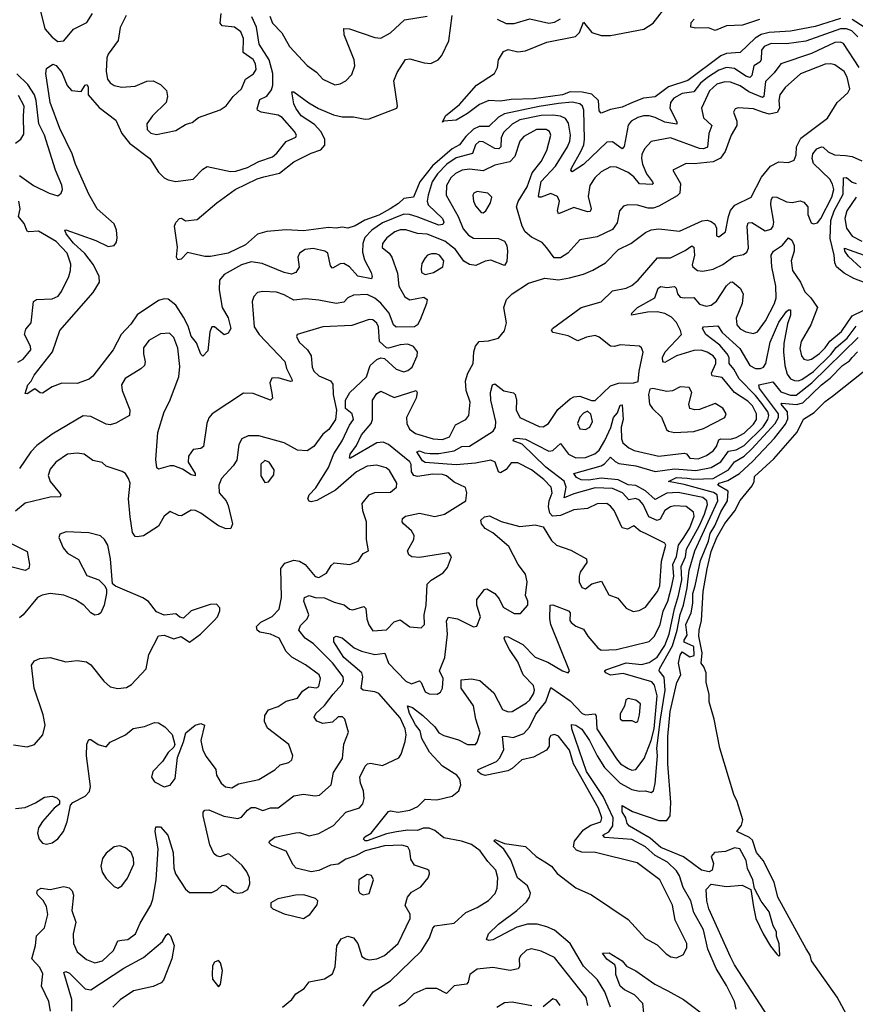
# Model space of a CAD drawing. Extents: x 1550320 to 1685906, y 509093 to 640511.
# Tile 243 of 256: x 1658927 to 1663251, y 522620 to 527713. Entities that reach past the tile are written whole.
import ezdxf

# ---------------------------------------------------------------- set-up
doc = ezdxf.new("R2010")
doc.units = 0

msp = doc.modelspace()

# ---------------------------------------------------------------- linework, layer by layer
at = {"layer": '0CON20XD'}
for points in [[(1659030.5, 527770.5), (1659057.1, 527665), (1659095, 527622.4), (1659125, 527600.9), (1659155, 527604.5), (1659205, 527664.4), (1659275, 527699.4), (1659303.1, 527745)], [(1663175, 527718.8), (1663042.4, 527677.6), (1662915, 527654.1), (1662805, 527646.8), (1662764.1, 527635.9), (1662732.8, 527617.2), (1662655, 527543.1), (1662585, 527537.6), (1662555, 527526.4), (1662385, 527399), (1662283.6, 527366.4), (1662215, 527314.6), (1662155, 527306.6), (1662098.8, 527285), (1662045, 527260.6), (1661985, 527248.8), (1661935, 527230), (1661925, 527242.5), (1661921.9, 527295), (1661888.1, 527328.1), (1661838, 527338), (1661775, 527339.2), (1661735, 527324.6), (1661585, 527304.3), (1661470.3, 527299.7), (1661415, 527291.2), (1661355, 527294.4), (1661306.1, 527273.9), (1661245, 527227.1), (1661185, 527193.3), (1661121.7, 527188.3), (1661115, 527182.5), (1661130, 527215), (1661202.5, 527275), (1661290.8, 527375), (1661384.3, 527435), (1661400, 527465), (1661404.2, 527505.8), (1661431.3, 527548.7), (1661455, 527558.5), (1661505, 527546.9), (1661545, 527552.1), (1661655, 527596.7), (1661803.4, 527626.6), (1661823.8, 527646.2), (1661845, 527700), (1661887.6, 527647.6), (1661935, 527630.5), (1661985, 527631.3), (1662156.2, 527663.8), (1662204.7, 527695), (1662282.8, 527795)], [(1663271, 527465), (1663190.6, 527590.6), (1663175, 527597), (1663145, 527594.8), (1663025, 527537.8), (1662865.2, 527484.8), (1662831, 527439), (1662785.9, 527394.1), (1662778.4, 527315), (1662770.5, 527310.5), (1662700.2, 527340.2), (1662655, 527370.6), (1662605, 527389.6), (1662575, 527392), (1662535, 527379.4), (1662495.8, 527345), (1662455.6, 527255), (1662465.5, 527205), (1662509.1, 527165), (1662493.6, 527125), (1662486.8, 527053.2), (1662465, 527045.7), (1662445, 527046.8), (1662295, 527102), (1662195, 527083.8), (1662160, 527045), (1662146.9, 527015), (1662145.2, 526995), (1662150.4, 526965), (1662170.9, 526915), (1662202.3, 526875), (1662204.4, 526865), (1662199.5, 526860.5), (1662135, 526863.3), (1662105, 526900), (1662075, 526922.8), (1662015, 526950.8), (1661985, 526952.8), (1661935, 526925.3), (1661902.7, 526895), (1661877.8, 526855), (1661868.7, 526798.7), (1661883.9, 526735), (1661879.5, 526720.5), (1661865, 526719.7), (1661795, 526741.6), (1661715, 526709.2), (1661710.4, 526725), (1661720.9, 526775), (1661709.3, 526799.3), (1661675, 526814.6), (1661625, 526794.6), (1661614.6, 526794.6), (1661611.1, 526801.1), (1661624.5, 526875.5), (1661700.2, 526955), (1661761.5, 527055), (1661773, 527085), (1661776.8, 527115), (1661767.2, 527177.2), (1661751.5, 527201.5), (1661725, 527214), (1661685, 527220), (1661625, 527217.2), (1661515.1, 527194.9), (1661475, 527173.3), (1661431.1, 527128.9), (1661418.2, 527101.8), (1661416.3, 527055), (1661406.4, 527045), (1661385, 527047.4), (1661325, 527080.8), (1661305, 527082.2), (1661286, 527065), (1661269.2, 527020.8), (1661185, 526998.6), (1661137.4, 526965), (1661089.2, 526915), (1661062.1, 526875), (1661039.8, 526805), (1661035.2, 526775), (1661041.1, 526755), (1661115.3, 526685), (1661121.6, 526665), (1661115.9, 526654.1), (1661095, 526649.6), (1660983.1, 526693.1), (1660944.7, 526705.3), (1660915, 526706.7), (1660805, 526662.7), (1660748.8, 526625), (1660713, 526587), (1660701.7, 526555), (1660700.3, 526510.3), (1660711.8, 526471.8), (1660746.4, 526405), (1660751.1, 526385), (1660747, 526373), (1660677.1, 526387.1), (1660632.8, 526435), (1660605, 526451.3), (1660585, 526449.7), (1660545, 526428.6), (1660535, 526440), (1660521.9, 526505), (1660506.2, 526515), (1660445, 526529.6), (1660403.8, 526525), (1660374.3, 526505), (1660366.9, 526485), (1660373.8, 526433.8), (1660355.8, 526405), (1660332.7, 526397.3), (1660295, 526406.2), (1660181.7, 526451.7), (1660125, 526460), (1660075, 526445.5), (1659984.6, 526395), (1659960.3, 526365), (1659959.8, 526315), (1659974.4, 526224.4), (1660005, 526170.8), (1660020, 526115), (1660005, 526092), (1659985, 526083.1), (1659935, 526124), (1659921.2, 526125), (1659911.1, 526098.9), (1659900.3, 525999.7), (1659875, 525973.3), (1659865, 525982.5), (1659841.5, 526041.5), (1659815, 526076.2), (1659798.2, 526128.2), (1659774.8, 526175), (1659735, 526235.9), (1659695, 526267.6), (1659675, 526270), (1659645, 526260), (1659534.1, 526185.9), (1659502.5, 526137.5), (1659451.1, 526085), (1659411.2, 526005), (1659305, 525869.2), (1659286.6, 525853.4), (1659225, 525830.8), (1659145, 525832.3), (1659095.6, 525814.4), (1659045, 525782), (1659032.5, 525782.5), (1659005, 525804), (1658965, 525777.5), (1658955, 525780), (1658969.5, 525825), (1658986.9, 525843.1), (1659002, 525875), (1659096.7, 525995), (1659134.2, 526105.8), (1659307.8, 526302.2), (1659339.7, 526355), (1659338.1, 526385), (1659308.3, 526445), (1659263.8, 526503.8), (1659205, 526557.3), (1659167.5, 526605), (1659160, 526625), (1659165, 526626.9), (1659321.6, 526571.6), (1659385, 526540), (1659415, 526545.8), (1659427.5, 526562.5), (1659432.1, 526585), (1659427.3, 526625), (1659415, 526657.1), (1659327.1, 526735), (1659285, 526810.6), (1659215.8, 526965), (1659198.6, 527018.6), (1659135, 527150), (1659083.8, 527285), (1659062, 527435), (1659065, 527460), (1659097.5, 527482.5), (1659115, 527476.2), (1659145, 527439.4), (1659172.1, 527372.1), (1659195, 527347.1), (1659245, 527340.8), (1659265.7, 527374.3), (1659275, 527378), (1659281.9, 527365), (1659282, 527325), (1659338.4, 527258.4), (1659425, 527193.8), (1659455.4, 527125), (1659495.3, 527075), (1659601.1, 526995), (1659645, 526923.6), (1659675, 526895.4), (1659695, 526884.1), (1659735, 526876), (1659825, 526887.8), (1659875, 526939.4), (1659896.8, 526953.2), (1660018.3, 526928.3), (1660045, 526930.3), (1660105, 526949.4), (1660165, 526980.3), (1660235, 527003.6), (1660257.7, 527022.3), (1660305, 527082.9), (1660356, 527105), (1660360, 527115), (1660349.2, 527135), (1660285, 527207.3), (1660265, 527218.8), (1660176, 527235), (1660157.5, 527245), (1660155, 527252.5), (1660168.9, 527301.1), (1660205, 527318), (1660230.3, 527349.7), (1660236.6, 527375), (1660237, 527435), (1660217.7, 527505), (1660165.7, 527585.7), (1660153, 527675), (1660127.8, 527727.8)], [(1659477.5, 527735), (1659447, 527673), (1659435.8, 527605), (1659385.3, 527535), (1659377.2, 527515), (1659374.8, 527444.8), (1659382, 527405), (1659395, 527386.7), (1659415, 527373.3), (1659455, 527364.5), (1659525, 527370), (1659585, 527394.6), (1659617.2, 527397.2), (1659655, 527377.5), (1659686.2, 527346.2), (1659692.2, 527315), (1659685.6, 527285), (1659613.5, 527215), (1659584.4, 527175), (1659585.7, 527145), (1659606.2, 527126.2), (1659635, 527120), (1659735, 527140), (1659785, 527171.5), (1659805, 527177.3), (1659818.7, 527181.3), (1659852, 527208), (1659963.7, 527246.3), (1659995, 527267.9), (1660031.3, 527315), (1660074.7, 527355), (1660095, 527405.4), (1660136.9, 527433.1), (1660150.4, 527455), (1660147.4, 527485), (1660135, 527507.9), (1660084.1, 527544.1), (1660085.3, 527615), (1660070.4, 527650.4), (1660038, 527675), (1659975, 527681.4), (1659964.6, 527695), (1659969.7, 527745)], [(1663264.8, 527625), (1663232.5, 527655), (1663205, 527665.2), (1663175, 527665.4), (1662995, 527602.6), (1662895, 527587.4), (1662815, 527590), (1662778.9, 527575), (1662765.8, 527555), (1662763.7, 527505), (1662756.6, 527493.4), (1662726.2, 527473.8), (1662714.8, 527425.2), (1662705.9, 527414.1), (1662685, 527420.2), (1662625, 527460.7), (1662585, 527466.3), (1662545, 527451.2), (1662485.8, 527414.2), (1662450.4, 527385), (1662415, 527340), (1662355, 527331.4), (1662312.1, 527307.9), (1662294.9, 527285.1), (1662290.4, 527255), (1662328.2, 527185), (1662327.3, 527172.7), (1662265, 527182.3), (1662215, 527207.6), (1662185, 527215.7), (1662155, 527215.8), (1662125, 527207.6), (1662091.9, 527188.1), (1662075, 527167.1), (1662055, 527058), (1662045, 527045.6), (1661995, 527080.8), (1661965, 527080), (1661845, 526963.9), (1661785, 526926), (1661778.6, 526935), (1661781.5, 526945), (1661832.4, 527035), (1661845.6, 527065), (1661850.4, 527095), (1661845.6, 527245.6), (1661839.2, 527265), (1661825, 527278), (1661785, 527286.4), (1661715, 527279), (1661615, 527264.9), (1661435, 527226.6), (1661405, 527209.3), (1661355, 527160.3), (1661305, 527160), (1661275, 527146.6), (1661235, 527108.7), (1661203.6, 527065), (1661165, 527044.5), (1661062.5, 526957.5), (1660997, 526875), (1660965, 526794.5), (1660915, 526788.5), (1660887.9, 526762.1), (1660843.7, 526735), (1660785, 526701.8), (1660713.3, 526676.7), (1660663.7, 526646.3), (1660625, 526634), (1660595, 526640.6), (1660565, 526634.3), (1660525, 526638.8), (1660395, 526621), (1660305, 526626.7), (1660205, 526616.7), (1660157.1, 526602.9), (1660095, 526548.5), (1660005, 526505.6), (1659915, 526488.6), (1659885, 526488.8), (1659795, 526508.8), (1659762, 526475), (1659745, 526470.6), (1659738.6, 526485), (1659744.1, 526535.9), (1659728.1, 526645), (1659735.5, 526664.5), (1659753.3, 526685), (1659765, 526686), (1659785, 526673.3), (1659845, 526680), (1659946.7, 526765), (1660042.7, 526835), (1660155, 526890.4), (1660189.8, 526900.2), (1660271.3, 526918.7), (1660345, 526978.7), (1660435, 527022.2), (1660485, 527039.3), (1660505.8, 527064.2), (1660505.8, 527095), (1660485.2, 527135), (1660451.8, 527171.8), (1660382.8, 527215), (1660355.5, 527255), (1660345, 527277.5), (1660335, 527340), (1660345, 527340), (1660422.4, 527282.4), (1660473.3, 527253.3), (1660550.5, 527220.5), (1660595, 527210.3), (1660655, 527211.3), (1660715, 527198.2), (1660735, 527200.4), (1660879.2, 527255), (1660882.3, 527267.7), (1660862.9, 527397.1), (1660880.3, 527439.7), (1660923.4, 527506.6), (1660945, 527511.4), (1661020.5, 527489.5), (1661055, 527485.7), (1661092.5, 527505), (1661111.4, 527528.6), (1661147.1, 527602.9), (1661164.8, 527735)], [(1660221.7, 527731.7), (1660235, 527695.4), (1660282.8, 527645), (1660322.6, 527575), (1660415, 527475.4), (1660462.1, 527442.1), (1660495.8, 527405), (1660556.8, 527376.8), (1660585, 527381.5), (1660615, 527397.1), (1660645, 527430), (1660661.5, 527475), (1660657.1, 527505), (1660605.6, 527635), (1660605, 527666.7), (1660634.3, 527665.7), (1660765, 527620.4), (1660795, 527617.3), (1660845, 527644.6), (1660917.6, 527712.4), (1661035, 527731.8)], [(1661397.8, 527715), (1661445, 527694.2), (1661485, 527692.8), (1661567.3, 527717.3), (1661665, 527695.9), (1661695, 527700.8), (1661725, 527718)], [(1662755, 527714.1), (1662667.5, 527685), (1662585, 527682), (1662525, 527657.5), (1662491.7, 527671.7), (1662425, 527670), (1662400, 527675), (1662402.3, 527697.7), (1662417.5, 527715)], [(1663297.6, 527675), (1663235, 527713.5)], [(1659085.9, 522585), (1659078.2, 522635), (1659039.7, 522715), (1659047.4, 522777.4), (1659030.6, 522810.6), (1658989.7, 522855), (1659009.2, 522925), (1659013.1, 522975), (1659055, 523015.5), (1659073.2, 523085), (1659066, 523126), (1659047.5, 523157.5), (1659021.1, 523185), (1659015.7, 523195), (1659019.2, 523210.8), (1659038.6, 523221.4), (1659085, 523214.5), (1659155, 523229.4), (1659182.6, 523222.6), (1659198.1, 523208.1), (1659204.5, 523185), (1659196.8, 523105), (1659217.1, 523045), (1659202.9, 522985), (1659205.4, 522935), (1659225, 522892.2), (1659272.3, 522852.3), (1659315, 522834.7), (1659355, 522845.4), (1659411.6, 522898.4), (1659435, 522948.2), (1659455, 522952.2), (1659487.1, 522955), (1659526.2, 522985), (1659549.6, 523040.4), (1659605, 523132.9), (1659615.2, 523164.8), (1659633.5, 523265), (1659644.2, 523425), (1659627.1, 523515), (1659631.8, 523538.2), (1659655, 523538.5), (1659692.9, 523495), (1659720.7, 523405), (1659725.2, 523325), (1659733.5, 523295), (1659785, 523216.4), (1659805, 523199.1), (1659920.9, 523199.1), (1659948.2, 523211.8), (1659975, 523236.7), (1659995, 523233.3), (1660035, 523201.2), (1660055, 523195.8), (1660080.5, 523199.5), (1660106.7, 523215), (1660117.3, 523242.7), (1660115.8, 523275), (1660102.9, 523305), (1660077.9, 523337.9), (1660015, 523395.9), (1660005, 523398.4), (1659963.8, 523383.8), (1659945, 523387.8), (1659930.7, 523400.7), (1659910.7, 523445), (1659875.5, 523595), (1659875.5, 523614.5), (1659885, 523624.3), (1659905, 523626.5), (1659983.4, 523593.4), (1660055, 523580.6), (1660075, 523588.9), (1660105, 523624.6), (1660125, 523637.9), (1660145, 523639.1), (1660185, 523622.2), (1660225, 523636.4), (1660265, 523637.3), (1660345, 523697.9), (1660395, 523706.9), (1660455, 523697.9), (1660477.8, 523702.2), (1660539.2, 523755), (1660551.5, 523818.5), (1660598, 523892), (1660604, 523966), (1660627.9, 524027.9), (1660609.2, 524095), (1660597.9, 524107.9), (1660575, 524106.5), (1660545, 524079.6), (1660495, 524073.5), (1660464.4, 524085), (1660451.4, 524105), (1660458.9, 524125), (1660503.4, 524166.6), (1660549.2, 524225), (1660593.2, 524275), (1660602.6, 524295), (1660601.4, 524315), (1660545, 524386.7), (1660447.8, 524485), (1660403.6, 524513.6), (1660372, 524555), (1660379.8, 524580.2), (1660414.7, 524615), (1660423.8, 524635), (1660397.3, 524705), (1660400, 524725), (1660425, 524734.7), (1660455, 524725.2), (1660505, 524723.1), (1660555, 524700.3), (1660606, 524686), (1660634.2, 524665), (1660650.8, 524660.8), (1660708.5, 524678.5), (1660717.3, 524667.3), (1660722.9, 524615), (1660733.2, 524583.2), (1660755, 524551.5), (1660825, 524556.4), (1660865, 524599.4), (1660895, 524608.2), (1660945, 524572.3), (1661005, 524568), (1661022, 524585), (1661019.7, 524635), (1661030.6, 524685), (1661036, 524794), (1661055.3, 524814.7), (1661118.3, 524851.7), (1661140.3, 524879.7), (1661161.2, 524935), (1661147.5, 524955), (1660995, 524932.2), (1660956.7, 524935), (1660940.6, 524945), (1660934.5, 524965), (1660966, 525025), (1660968.2, 525045), (1660955, 525069.6), (1660912.5, 525105), (1660906, 525115), (1660907.3, 525132.7), (1660923.3, 525145), (1660995, 525161.2), (1661075, 525142.9), (1661125, 525156), (1661235, 525224.3), (1661240, 525265), (1661233.4, 525293.4), (1661175, 525321.1), (1661135, 525353.5), (1661115, 525361.5), (1661065, 525363.1), (1660985, 525350.7), (1660965.8, 525355.8), (1660954, 525374), (1660952.4, 525412.4), (1660946, 525426), (1660835.1, 525515.1), (1660807.6, 525527.6), (1660774.5, 525525), (1660638, 525445), (1660632.9, 525445), (1660636.2, 525465), (1660669.4, 525510.6), (1660695.2, 525565), (1660746.3, 525625), (1660751.7, 525645), (1660753.3, 525745), (1660775, 525779.1), (1660795, 525792.5), (1660865, 525758.2), (1660978, 525795), (1660984.4, 525784.4), (1660977.7, 525755), (1660928.1, 525655), (1660930.8, 525625), (1660944.1, 525595), (1660975, 525572.5), (1661066.2, 525545), (1661115, 525542.5), (1661150.9, 525555), (1661181.8, 525618.2), (1661236, 525645), (1661251.9, 525665), (1661258, 525735), (1661237.5, 525795), (1661234, 525845), (1661245.2, 525884.8), (1661273.8, 525935), (1661276.7, 525995), (1661284.7, 526025.3), (1661305, 526048.5), (1661352.6, 526052.6), (1661403.8, 526065), (1661436.3, 526103.7), (1661445.6, 526145), (1661432.7, 526225), (1661446.5, 526265), (1661475.3, 526294.7), (1661559.4, 526350.6), (1661645, 526375.8), (1661715, 526368), (1661772.7, 526377.3), (1661845, 526397.1), (1661892.6, 526417.4), (1661958, 526455), (1662025, 526524), (1662090, 526555), (1662165, 526613.1), (1662195, 526626.9), (1662235, 526631.5), (1662340.5, 526619.5), (1662457.9, 526672.1), (1662485, 526675.3), (1662505, 526669.6), (1662524.7, 526654.7), (1662532.9, 526635), (1662532, 526595), (1662545, 526590), (1662578.6, 526615), (1662595.3, 526694.7), (1662604.4, 526725.6), (1662626.7, 526753.3), (1662712.5, 526795), (1662765, 526897.8), (1662812.7, 526955), (1662855, 526978.5), (1662905.6, 526974.4), (1662933.8, 526986.2), (1662945.7, 527014.3), (1662945.8, 527055), (1662969.2, 527100.8), (1663106.9, 527203.1), (1663157.8, 527285), (1663211.8, 527335), (1663222.5, 527355), (1663209.7, 527415), (1663193.6, 527445), (1663145, 527479.7), (1663125, 527485.3), (1663095, 527483.3), (1662966.8, 527433.2), (1662888.1, 527361.9), (1662860.8, 527325), (1662855.7, 527295), (1662858.9, 527255), (1662846.7, 527233.3), (1662805, 527225.1), (1662771.5, 527235)], [(1658925, 526907.8), (1658997.5, 526855), (1659080, 526815), (1659125, 526802), (1659142, 526815), (1659148.1, 526835), (1659145, 526856.7), (1659112.7, 526935), (1659054.8, 527115), (1659025.2, 527175.2), (1659012.5, 527295), (1659003.2, 527325), (1658968.6, 527378.6), (1658912.2, 527432.2)], [(1658905.5, 527074.5), (1658932.2, 527095), (1658948.4, 527121.6), (1658947.2, 527215), (1658949.6, 527265), (1658921.3, 527321.3)], [(1662771.5, 527235), (1662725, 527252.6), (1662645, 527257.1), (1662628.6, 527251.4), (1662621.4, 527235), (1662637.5, 527187.5), (1662638.1, 527165), (1662608.2, 527115), (1662578.2, 527031.8), (1662552.8, 526997.2), (1662515, 526977.8), (1662417.8, 526967.8), (1662375, 526970), (1662307.5, 526935), (1662346.1, 526865), (1662343.5, 526816.5), (1662328.6, 526801.4), (1662235, 526748.9), (1662205, 526738.1), (1662178.3, 526738.3), (1662123, 526753), (1662074.6, 526755.4), (1662051.7, 526748.3), (1662030.8, 526725), (1662018.3, 526661.7), (1661995, 526627.1), (1661915, 526590), (1661825, 526574.2), (1661763.8, 526506.2), (1661725, 526480.8), (1661692.1, 526482.1), (1661655, 526533.8), (1661631.3, 526561.3), (1661575, 526587.8), (1661543.3, 526615), (1661527.8, 526645), (1661498.4, 526745), (1661506.5, 526773.5), (1661552.1, 526847.9), (1661579.2, 526920.8), (1661625, 526979.5), (1661655, 527035.8), (1661676, 527115), (1661668.2, 527135), (1661651.2, 527145), (1661602, 527145), (1661535, 527109.6), (1661515.3, 527085), (1661489.5, 527005), (1661462.7, 526977.3), (1661385, 526960.7), (1661325, 526930.6), (1661255, 526939.5), (1661216, 526934), (1661182.6, 526917.4), (1661158.1, 526895), (1661135.8, 526855), (1661133.6, 526805), (1661195.9, 526695.9), (1661222, 526632), (1661248.5, 526598.5), (1661275, 526582.8), (1661405, 526581.1), (1661435, 526567.5), (1661446.9, 526545), (1661451.1, 526515), (1661447.8, 526462.2), (1661435, 526441.2), (1661365, 526468.5), (1661335, 526463.9), (1661287.9, 526442.1), (1661255, 526446.9), (1661225, 526464), (1661182.3, 526525), (1661127.5, 526567.5), (1661035, 526603.5), (1660985, 526607.1), (1660925, 526626.1), (1660895, 526626.4), (1660867.9, 526615), (1660826.2, 526585), (1660804.6, 526555), (1660802.5, 526535), (1660839.2, 526505), (1660851.9, 526485), (1660881.4, 526401.4), (1660889.6, 526335), (1660920.2, 526280.2), (1660945, 526264.7), (1661017.4, 526277.4), (1661035, 526266.2), (1661032.5, 526245), (1660999.5, 526160.5), (1660985.4, 526135), (1660970, 526125), (1660875, 526122.5), (1660861.6, 526135), (1660839.1, 526195), (1660795, 526246.1), (1660765, 526273), (1660725, 526291.7), (1660655, 526287.5), (1660624.8, 526275.2), (1660605, 526251.5), (1660564.3, 526244.3), (1660475, 526262.5), (1660405, 526268.9), (1660345, 526262.2), (1660295, 526289.7), (1660255, 526303.2), (1660185, 526307.7), (1660157.3, 526302.7), (1660138, 526282), (1660130.5, 526255), (1660140, 526125), (1660166.1, 526085), (1660298.5, 525945), (1660308.1, 525908.1), (1660335.5, 525854.5), (1660336.4, 525843.6), (1660328.7, 525841.3), (1660265, 525860.9), (1660231.8, 525858.2), (1660221.5, 525835), (1660231.5, 525781.5), (1660235.7, 525755), (1660225, 525744.4), (1660135, 525778.9), (1660085, 525781.9), (1659922.9, 525675), (1659906.2, 525653.8), (1659895.5, 525625), (1659878.6, 525505), (1659865, 525495.7), (1659825, 525490), (1659801.1, 525455), (1659798.9, 525425), (1659835.5, 525365), (1659835, 525354.2), (1659815, 525358.5), (1659769, 525389), (1659725, 525406.3), (1659705, 525405.9), (1659645, 525387.5), (1659636, 525395), (1659631.9, 525438.1), (1659641.3, 525578.7), (1659674.7, 525685), (1659701.9, 525738.1), (1659751, 525865), (1659755, 525920), (1659744.8, 526014.8), (1659725, 526070), (1659701.2, 526091.2), (1659655, 526087.8), (1659595, 526054.6), (1659567.9, 526015), (1659567.1, 525985), (1659576.8, 525943.2), (1659572.9, 525925), (1659553.4, 525906.6), (1659473.1, 525856.9), (1659453.5, 525825), (1659456.4, 525795), (1659496.5, 525695), (1659494.3, 525665), (1659425, 525625.7), (1659395, 525618.1), (1659375, 525621.1), (1659295, 525661.1), (1659255, 525664.2), (1659095, 525568.7), (1659015, 525511.1), (1658985, 525477.9), (1658925, 525391.9)], [(1661045, 524226.1), (1661087.5, 524225), (1661104.4, 524235), (1661114, 524256), (1661118, 524305), (1661098.9, 524345), (1661126.8, 524415), (1661140.4, 524535), (1661136.3, 524603.7), (1661145, 524622.2), (1661192, 524615), (1661275, 524573.3), (1661293.3, 524576.7), (1661310.6, 524625), (1661292.2, 524685), (1661293.1, 524715), (1661332.9, 524765), (1661345, 524768.5), (1661385, 524745.6), (1661407.8, 524717.8), (1661429.2, 524675), (1661485, 524641.9), (1661518.3, 524641.7), (1661555.7, 524684.3), (1661555.7, 524705), (1661543.5, 524735), (1661552.2, 524805), (1661544.6, 524844.6), (1661505.8, 524895.8), (1661457.8, 524987.8), (1661375, 525059.6), (1661335, 525081.9), (1661316, 525105), (1661313.8, 525125), (1661332.5, 525142.5), (1661357.6, 525147.6), (1661417.8, 525117.8), (1661515, 525091.4), (1661595, 525100.8), (1661635, 525090.6), (1661679.5, 525019.5), (1661704.7, 524994.7), (1661779.6, 524969.6), (1661860, 524925), (1661860.9, 524905), (1661827.3, 524855), (1661821.2, 524835), (1661821.8, 524805), (1661835.4, 524775.4), (1661855, 524768.9), (1661886.9, 524795), (1661938.4, 524808.4), (1661975, 524737.8), (1662021.4, 524721.4), (1662065, 524668.8), (1662101.7, 524651.7), (1662133.2, 524656.8), (1662165.4, 524674.6), (1662227.7, 524755), (1662240, 524785), (1662248.2, 524911.8), (1662270, 524995), (1662265, 525005.4), (1662165.5, 525055), (1662137.2, 525067.2), (1662105, 525095.6), (1662072.6, 525077.4), (1662045.3, 525085.3), (1662003.8, 525173.8), (1661985, 525197.3), (1661965, 525210), (1661915, 525209.7), (1661865, 525184.7), (1661795, 525177.5), (1661725, 525147.9), (1661684.8, 525144.8), (1661670.3, 525160.3), (1661663.4, 525193.4), (1661667.2, 525225), (1661682.2, 525265), (1661676.9, 525295), (1661639.4, 525335), (1661575, 525384.2), (1661505, 525421.5), (1661469.6, 525420.4), (1661445, 525386.9), (1661415, 525369.5), (1661403.9, 525373.9), (1661386.8, 525425), (1661365, 525434.7), (1661285, 525419), (1661185, 525411.5), (1661025, 525421.9), (1661011.7, 525431.7), (1660981.8, 525478.2), (1660995, 525483.3), (1661022, 525472), (1661051.1, 525468.9), (1661095, 525469.8), (1661175, 525483.9), (1661215, 525505.8), (1661255, 525506.9), (1661377.2, 525585), (1661389.2, 525605), (1661391.2, 525635), (1661364.7, 525744.7), (1661362.9, 525785), (1661374.2, 525825), (1661385, 525830), (1661432.6, 525792.6), (1661482.4, 525782.4), (1661491.5, 525775), (1661498.1, 525745), (1661495.8, 525695), (1661515.6, 525655.6), (1661615, 525609.2), (1661635, 525607.5), (1661663.1, 525625), (1661712.3, 525697.7), (1661775, 525752.2), (1661795, 525761.8), (1661825.3, 525765.3), (1661885, 525743.8), (1661905, 525744), (1661985, 525818.9), (1662025, 525833.3), (1662104.4, 525835.6), (1662127.5, 525842.5), (1662132.9, 525895), (1662152.8, 525992.8), (1662145.4, 526015.4), (1662133.6, 526023.6), (1662035, 526032.2), (1662005, 526022.7), (1661985, 526024), (1661925, 526071.8), (1661905, 526079.4), (1661859.1, 526070.9), (1661815, 526052.1), (1661765, 526077.1), (1661686.7, 526095), (1661678.8, 526105), (1661683.8, 526115), (1661833.1, 526225), (1661935, 526254.6), (1661995, 526310.8), (1662065, 526324.6), (1662095, 526338.7), (1662126.9, 526365), (1662227.9, 526482.1), (1662295, 526481.1), (1662370.7, 526519.3), (1662405, 526543.5), (1662415, 526536), (1662419.2, 526495), (1662407.3, 526445), (1662410, 526435), (1662433.8, 526415), (1662462.7, 526412.7), (1662515, 526422.7), (1662565, 526447.6), (1662622.3, 526487.7), (1662672, 526498), (1662689.2, 526510.8), (1662698, 526532), (1662690.8, 526645), (1662697.4, 526662.6), (1662715, 526663.9), (1662785, 526620.5), (1662815, 526629.4), (1662826.2, 526645), (1662830, 526665), (1662813, 526755), (1662815, 526781.2), (1662825, 526796.7), (1662845, 526795.4), (1662895, 526770.7), (1662925, 526767.2), (1662965, 526775.3), (1662985, 526769.6), (1663005.8, 526745.8), (1663006.1, 526705), (1663023.1, 526663.1), (1663035, 526656.9), (1663055, 526661.8), (1663073.1, 526685), (1663129, 526795), (1663139.7, 526835), (1663133.2, 526863.2), (1663118.4, 526888.4), (1663035, 526969.3), (1663026.9, 526995), (1663030.8, 527019.2), (1663051.5, 527045), (1663075.4, 527055.4), (1663085, 527054.4), (1663110.3, 527030.3), (1663144, 527014), (1663200.8, 527010.8), (1663235, 527005.9), (1663285, 526982.5)], [(1663373.6, 526325), (1663244.2, 526374.2), (1663192.8, 526402.8), (1663154, 526434), (1663144.7, 526455), (1663141.6, 526495), (1663121.1, 526581.1), (1663124, 526675), (1663141.3, 526725), (1663188.9, 526811.1), (1663190, 526895), (1663205, 526896.2), (1663235, 526872.7), (1663255, 526865.9)], [(1661325, 526714.4), (1661339.4, 526725), (1661362.9, 526765), (1661370.8, 526795), (1661350, 526815), (1661293.8, 526825), (1661276.7, 526815), (1661272.1, 526805), (1661275.5, 526775), (1661285, 526750), (1661315, 526716), (1661325, 526714.4)], [(1663255, 526795.2), (1663207.9, 526725), (1663196.5, 526685), (1663205.2, 526635), (1663235, 526593.8), (1663285, 526568.3)], [(1658917.6, 525942.4), (1658945, 525957.8), (1658985.2, 526005), (1658982.4, 526025), (1658950.9, 526085), (1658958.2, 526111.8), (1658985.4, 526144.6), (1658998.5, 526255), (1659014, 526266), (1659095, 526270), (1659126.6, 526283.4), (1659143.6, 526306.4), (1659181.3, 526385), (1659190, 526415), (1659191.1, 526448.9), (1659172.9, 526505), (1659116.3, 526565), (1659025, 526620), (1658975, 526615.5), (1658965, 526620), (1658949.6, 526659.6), (1658921.5, 526695), (1658930, 526735), (1658921.7, 526775)], [(1661735.5, 524345.5), (1661765, 524334.2), (1661772, 524345), (1661676.1, 524585), (1661670.4, 524615), (1661671.1, 524685), (1661685, 524685.9), (1661766.7, 524655), (1661774.6, 524644.6), (1661772.9, 524605), (1661780.5, 524595), (1661805, 524576.5), (1661845, 524561.2), (1661867.5, 524525), (1661917.8, 524465), (1661935, 524452.5), (1662015, 524454.7), (1662183.6, 524496.4), (1662212.2, 524525), (1662242, 524585), (1662256.5, 524653.5), (1662280.7, 524705), (1662302.3, 524785), (1662311.3, 524835), (1662306.4, 524895), (1662325.8, 524935.8), (1662335.8, 524995), (1662363.5, 525035), (1662395, 525084.7), (1662417.4, 525145), (1662414.1, 525165), (1662375, 525194.8), (1662315, 525198.1), (1662295, 525193.4), (1662266.1, 525175), (1662241, 525129), (1662225, 525123.4), (1662182.3, 525142.3), (1662154, 525205), (1662135, 525228.3), (1662115, 525236.5), (1662079, 525229), (1662046.4, 525265), (1661995, 525288.2), (1661905, 525292.3), (1661795, 525261.2), (1661745, 525240.5), (1661754.6, 525295), (1661745, 525326.3), (1661649.1, 525399.1), (1661527.1, 525517.1), (1661481.2, 525535), (1661483.8, 525545), (1661500.6, 525549.4), (1661545, 525543.8), (1661665, 525482), (1661686, 525484), (1661706, 525504), (1661725, 525520.6), (1661766.1, 525466.1), (1661805, 525447), (1661855, 525448.7), (1661903.2, 525466.8), (1661925, 525486.5), (1661955, 525536.4), (1661986, 525604), (1661999.8, 525655), (1662021, 525679), (1662035, 525719.4), (1662045, 525720.8), (1662049.3, 525645), (1662040, 525605), (1662040.5, 525545), (1662047.7, 525525), (1662078.8, 525498.8), (1662106.2, 525485), (1662235, 525455.3), (1662365, 525470.5), (1662377, 525467), (1662395, 525444.3), (1662437.8, 525442.2), (1662481.5, 525458.5), (1662515, 525482.6), (1662532, 525505), (1662545, 525540.8), (1662555, 525545.2), (1662605, 525542.8), (1662635, 525551.2), (1662675, 525574.8), (1662725, 525620.6), (1662739.8, 525645), (1662739.6, 525675), (1662719, 525715), (1662695, 525740), (1662625.8, 525785), (1662561.7, 525861.7), (1662510.3, 525870.3), (1662507.6, 525885), (1662528.5, 525935), (1662528.8, 525955), (1662515, 525975.3), (1662485, 525993.8), (1662453.2, 526003.2), (1662415, 526001.5), (1662326.5, 525975), (1662265, 525940), (1662255, 525943.1), (1662253.4, 525965), (1662267.2, 525995), (1662350.7, 526085), (1662347.1, 526105), (1662325, 526147.5), (1662299.5, 526175), (1662265, 526194.1), (1662225, 526202.4), (1662175, 526200.2), (1662093.3, 526185), (1662094.3, 526195), (1662123.5, 526225), (1662213.1, 526275), (1662230.5, 526325), (1662245, 526333.3), (1662275, 526327.3), (1662315, 526332.9), (1662323.8, 526323.8), (1662330, 526295), (1662345, 526278.7), (1662365, 526273.7), (1662415, 526275.9), (1662445, 526241.5), (1662478.5, 526231.5), (1662505, 526237.3), (1662533.4, 526256.6), (1662585, 526336.2), (1662605, 526356.2), (1662615, 526357.3), (1662655.2, 526325.2), (1662671.1, 526295), (1662664.7, 526245), (1662635, 526168.8), (1662638.2, 526135), (1662655, 526114.1), (1662685, 526098.1), (1662725, 526090.4), (1662745, 526098.8), (1662786.1, 526155), (1662832.2, 526245), (1662841, 526275), (1662839, 526335), (1662819.8, 526435), (1662814.7, 526495.3), (1662826.9, 526515), (1662873.5, 526546.5), (1662905, 526585.6), (1662923.3, 526573.3), (1662934.6, 526545), (1662934, 526515), (1662919.7, 526465), (1662925.8, 526415), (1662967.8, 526355), (1662989.3, 526305), (1663021.5, 526275), (1663055.4, 526225), (1663020, 526135), (1662971.5, 526048.5), (1662963.1, 526013.1), (1662972.3, 525975), (1662985, 525957.8), (1663005, 525952), (1663025, 525957.4), (1663065, 525985.7), (1663095, 526015.8), (1663118.9, 526051.1), (1663179, 526101), (1663235, 526180.7), (1663295, 526211.5)], [(1661025, 526394.6), (1661068.1, 526405), (1661116, 526435), (1661121.5, 526465), (1661099.4, 526495), (1661082.6, 526502.6), (1661058.1, 526501.9), (1661038, 526495), (1661025, 526482), (1661008.6, 526451.4), (1661003.6, 526425), (1661005.7, 526405), (1661025, 526394.6)], [(1663279.5, 526429.5), (1663215, 526487.5), (1663197.5, 526515), (1663195, 526531.2), (1663345, 526477.6)], [(1661916.5, 522746.5), (1661845, 522816.8), (1661775, 522935.3), (1661695, 523003.7), (1661655, 523021.4), (1661605, 523035.2), (1661554.8, 523035.2), (1661500, 523020), (1661376.1, 522953.9), (1661355, 522950), (1661343.1, 522955), (1661353.3, 522985), (1661404.8, 523035.2), (1661500, 523105), (1661549.2, 523150.8), (1661565.6, 523174.4), (1661569.5, 523195), (1661554, 523234), (1661503.2, 523275), (1661467.8, 523367.8), (1661432.4, 523422.4), (1661381.9, 523465), (1661385, 523473.3), (1661435, 523452.5), (1661545, 523436), (1661600, 523385), (1661645, 523356.5), (1661678.6, 523335), (1661707.6, 523297.6), (1661805, 523223.6), (1661886.5, 523186.5), (1662075, 523058.2), (1662165, 522961.2), (1662225, 522928.8), (1662272.1, 522882.1), (1662295.5, 522865.5), (1662325, 522860), (1662361.9, 522878.1), (1662379.5, 522915), (1662378.5, 522935), (1662319.2, 523055), (1662305, 523133.8), (1662239.4, 523265), (1662122.5, 523352.5), (1661905.7, 523405.7), (1661835, 523407), (1661808.3, 523418.3), (1661792.7, 523435), (1661798.4, 523465), (1661845, 523522.6), (1661882.4, 523547.6), (1661933.8, 523565), (1661938.9, 523585), (1661922.4, 523635), (1661793.4, 523865), (1661771.2, 523935), (1661715, 524007.1), (1661695, 524015.3), (1661675, 524010.5), (1661666.7, 523995), (1661666.6, 523955), (1661652.1, 523935), (1661585, 523898.7), (1661525, 523884.4), (1661475, 523839.2), (1661452.9, 523827.1), (1661335, 523804.1), (1661315, 523810), (1661296.9, 523825), (1661299.2, 523835), (1661393.4, 523876.6), (1661411.6, 523895), (1661431.8, 523938.2), (1661426, 524005), (1661442, 524008), (1661480.1, 523999.9), (1661535, 524021.3), (1661565, 524053.1), (1661598.5, 524121.5), (1661649.8, 524185), (1661675, 524259.4), (1661775, 524189.7), (1661836.9, 524125), (1661855, 524117.6), (1661905, 524122.1), (1661910.5, 524110.5), (1661913.3, 524045), (1662015, 523889.2), (1662036.2, 523865), (1662075, 523839.4), (1662095, 523831.3), (1662115, 523835.5), (1662158.1, 523891.9), (1662195.4, 523985), (1662210.3, 524045), (1662225.8, 524215.8), (1662211.4, 524271.4), (1662198.6, 524288.6), (1662049, 524331), (1661985, 524323.2), (1661960.5, 524335), (1661952.9, 524345), (1661959.2, 524350.8), (1662065, 524387), (1662145, 524378), (1662185, 524389), (1662225, 524416.7), (1662265, 524476.2), (1662288.2, 524535), (1662315.1, 524665.1), (1662336.7, 524735), (1662352.8, 524815), (1662349.9, 524885), (1662371.6, 524935), (1662376.6, 524975), (1662445, 525097.2), (1662471.2, 525155), (1662485.4, 525205), (1662482.7, 525225), (1662461.4, 525241.4), (1662335, 525268), (1662275, 525263.4), (1662215, 525230.6), (1662166.1, 525276.1), (1662115, 525304.3), (1662075, 525307.8), (1662023.3, 525333.3), (1661935, 525341.3), (1661871.9, 525331.9), (1661833.2, 525333.2), (1661807.8, 525345), (1661793.8, 525366.2), (1661935, 525405.6), (1661953.4, 525416.6), (1661985, 525451.1), (1662007.9, 525427.9), (1662028, 525418), (1662115, 525405.8), (1662215, 525376.2), (1662315, 525390.8), (1662425, 525381.3), (1662505, 525397.1), (1662555, 525425.7), (1662595, 525482), (1662635, 525488.8), (1662675, 525511.2), (1662773.4, 525606.6), (1662799, 525645), (1662803.8, 525665), (1662797.6, 525685), (1662767.1, 525727.1), (1662735, 525768.5), (1662650, 525855), (1662623.2, 525905), (1662599, 525935), (1662598.7, 525965), (1662588.2, 525985), (1662549.2, 526029.2), (1662477.8, 526085), (1662460.8, 526115), (1662465.7, 526124.3), (1662540.4, 526130.4), (1662561.8, 526095), (1662652.9, 526012.9), (1662704.7, 525925), (1662735, 525908.6), (1662760.8, 525909.2), (1662775.4, 525915), (1662788, 525935), (1662811.2, 526045), (1662855, 526148.2), (1662895, 526203.3), (1662905, 526212.5), (1662915, 526212.5), (1662915.3, 526185), (1662899.9, 526140.1), (1662881.7, 526038.3), (1662879.7, 525995), (1662885.6, 525925), (1662898.8, 525878.8), (1662915, 525856.1), (1662936.5, 525846.5), (1662955, 525845.2), (1662975, 525852.7), (1663035, 525894.2), (1663125, 525981.2), (1663152.6, 526017.4), (1663208.4, 526065), (1663255, 526127.6)], [(1659105, 523634), (1659045, 523566.7), (1659025, 523532.5), (1659018.9, 523505), (1659027.3, 523475), (1659045, 523454.4), (1659065, 523448.2), (1659095, 523456.4), (1659125, 523475.6), (1659153.5, 523515), (1659172.2, 523565), (1659189.3, 523650.7), (1659202.5, 523665), (1659265, 523696.2), (1659288.3, 523721.7), (1659293, 523747), (1659273.1, 523905), (1659274.2, 523965.8), (1659285, 523990), (1659295, 523990), (1659332.5, 523965), (1659375, 523952.5), (1659394.2, 523975.8), (1659475, 524014.3), (1659513.9, 524046.1), (1659572.4, 524057.6), (1659625, 524078.8), (1659645.9, 524075.9), (1659677.5, 524055), (1659715, 524016.7), (1659730, 523965), (1659725, 523950), (1659695, 523922.5), (1659665, 523876.7), (1659616.2, 523825), (1659608.8, 523795), (1659625, 523771.2), (1659675, 523746), (1659705, 523753.3), (1659730.9, 523789.1), (1659743.6, 523896.4), (1659775, 523977.5), (1659786.1, 524023.9), (1659835, 524063.8), (1659863.6, 524073.6), (1659883.3, 524063.3), (1659864.6, 523985.4), (1659875.3, 523935), (1659892.1, 523902.1), (1659941.1, 523835), (1659946, 523805), (1659968.6, 523765), (1659992, 523745), (1660025, 523740), (1660058.8, 523761.2), (1660165, 523782.3), (1660246.8, 523833.2), (1660275, 523858.9), (1660318.9, 523871.1), (1660334.4, 523885.6), (1660340, 523905), (1660320, 523965), (1660208.8, 524048.8), (1660193.7, 524083.7), (1660195.4, 524115), (1660215, 524142.9), (1660265, 524160), (1660305, 524188.2), (1660365, 524203.8), (1660389.5, 524240.5), (1660423, 524263), (1660463.1, 524256.9), (1660474.2, 524265), (1660482.7, 524305), (1660475.9, 524325), (1660405, 524375.5), (1660335.3, 524415.3), (1660306, 524446), (1660269.1, 524515), (1660224, 524534), (1660168.8, 524545), (1660155.9, 524555), (1660152.7, 524575), (1660175, 524596.2), (1660233.7, 524626.3), (1660269.4, 524665), (1660280.8, 524725), (1660278.6, 524875), (1660298.6, 524901.4), (1660345, 524917.7), (1660375, 524912.7), (1660404.7, 524894.7), (1660455, 524833.1), (1660475, 524828.2), (1660515, 524850.9), (1660539.4, 524890.6), (1660555, 524903.4), (1660635, 524895.6), (1660678.3, 524911.7), (1660705, 524952.5), (1660732.5, 524965), (1660721.5, 525025), (1660722.1, 525115), (1660701.9, 525171.9), (1660699.8, 525210.2), (1660735.3, 525254.7), (1660765, 525267.5), (1660845, 525269.5), (1660876.9, 525295), (1660877.8, 525315), (1660841.3, 525381.3), (1660823.3, 525395), (1660775, 525409.2), (1660725, 525404.1), (1660670, 525375), (1660560.4, 525279.6), (1660465, 525226.9), (1660435, 525218.8), (1660425, 525222.5), (1660417.5, 525235), (1660424.7, 525255), (1660458.6, 525291.4), (1660525, 525396.2), (1660551.7, 525468.3), (1660596.4, 525535), (1660633.1, 525615), (1660653.6, 525645), (1660648.1, 525675), (1660612, 525702), (1660612.5, 525745), (1660635, 525784.2), (1660722.2, 525865), (1660740.4, 525925), (1660774.3, 525955.7), (1660795, 525963.6), (1660815, 525960.6), (1660875.2, 525905.2), (1660915, 525892.1), (1660935, 525897.9), (1660957.3, 525915), (1660983.3, 525975), (1660985.7, 525995), (1660965, 526022.9), (1660935, 526034.5), (1660895, 526030.8), (1660835, 526013.8), (1660825, 526016.2), (1660789.1, 526049.1), (1660784.2, 526125), (1660775, 526142.7), (1660755, 526160.4), (1660735, 526163.1), (1660645, 526130.6), (1660495, 526124.6), (1660363.3, 526085), (1660358.8, 526075), (1660373.1, 526045), (1660415.8, 526005.8), (1660435.3, 525975.3), (1660440.4, 525915), (1660448.5, 525895), (1660475, 525871.2), (1660535.7, 525845), (1660547.9, 525827.9), (1660548.6, 525775), (1660566.4, 525693.6), (1660560.8, 525645), (1660526.4, 525593.6), (1660495, 525570), (1660449.1, 525505), (1660415, 525483.6), (1660365, 525487.1), (1660295, 525524.7), (1660165, 525560.9), (1660108.5, 525561.5), (1660076.9, 525545), (1660060, 525515), (1660050, 525435), (1660030.8, 525405), (1659970.8, 525339.2), (1659957.5, 525305), (1659958.9, 525265), (1659995.6, 525225), (1660005, 525200), (1660028.1, 525105), (1660018.6, 525081.4), (1659995, 525079.2), (1659955, 525095.5), (1659865, 525161.2), (1659835.8, 525174.2), (1659814.3, 525175.7), (1659765, 525146.2), (1659748.3, 525148.3), (1659705, 525170), (1659675, 525146), (1659645, 525092.9), (1659566.8, 525043.2), (1659535, 525037.5), (1659525, 525040), (1659511.2, 525061.2), (1659498.9, 525141.1), (1659490, 525235), (1659497.8, 525315), (1659490.7, 525340.7), (1659475, 525365.5), (1659456.8, 525376.8), (1659375, 525403.8), (1659352.9, 525422.9), (1659305, 525433.5), (1659260, 525465), (1659225, 525471.1), (1659174, 525466), (1659114.5, 525425), (1659085, 525388.6), (1659073.9, 525355), (1659084.6, 525325), (1659133.6, 525265), (1659138.9, 525255), (1659136, 525245), (1659085, 525243.5), (1658955, 525212.9), (1658905, 525171.5)], [(1662634.5, 522595.5), (1662625.4, 522635), (1662585, 522717.9), (1662531, 522805), (1662487, 522905), (1662466.1, 523005), (1662416.2, 523095), (1662400.3, 523155), (1662360.3, 523225), (1662340.8, 523285), (1662325, 523311.1), (1662278.8, 523355), (1662215, 523390.3), (1662165, 523435.2), (1662095, 523472), (1661955, 523482.7), (1661944, 523495), (1661975, 523512.4), (1661996.9, 523543.1), (1661998.5, 523585), (1661946.6, 523695), (1661860.3, 523825), (1661783.9, 524045), (1661782.3, 524067.7), (1661805, 524064.7), (1661835, 524043.2), (1661875, 523984.7), (1661914.5, 523905), (1661953.4, 523845), (1662034.6, 523764.6), (1662095, 523730.6), (1662135, 523723.2), (1662165.3, 523725.3), (1662195, 523715.6), (1662206.2, 523725), (1662215, 523762.5), (1662227.8, 523905), (1662224.5, 523945), (1662242.8, 524095), (1662266.4, 524245), (1662262.6, 524312.6), (1662236.2, 524345), (1662238.1, 524355), (1662305.4, 524474.6), (1662328.9, 524555), (1662344.2, 524635.8), (1662362.6, 524685), (1662380.9, 524775), (1662390.7, 524865), (1662420.5, 524965), (1662540.3, 525225), (1662535.5, 525255), (1662517.3, 525267.3), (1662365, 525309.3), (1662284.2, 525325), (1662325, 525345.6), (1662381.4, 525341.4), (1662415, 525336.4), (1662515, 525340.7), (1662595, 525384.5), (1662625, 525425.6), (1662675, 525456.2), (1662715, 525492.8), (1662836.2, 525625), (1662852.7, 525655), (1662854.3, 525675), (1662754.9, 525805), (1662751.1, 525825), (1662825, 525840), (1662865, 525788.5), (1662915, 525771.8), (1662945, 525771.5), (1663026, 525834), (1663265, 526068.6)], [(1662422.8, 524785), (1662449.5, 524915), (1662490.8, 525015), (1662500.5, 525055), (1662524.4, 525095), (1662555, 525167.2), (1662590.4, 525225), (1662592.5, 525275), (1662539.7, 525305), (1662546.8, 525315), (1662590.5, 525329.5), (1662651.5, 525365), (1662721.2, 525428.8), (1662832.2, 525547.8), (1662889.2, 525620.8), (1662901.1, 525648.9), (1662899.7, 525685), (1662867.8, 525725), (1662871.1, 525728.9), (1662947.1, 525722.9), (1662979.3, 525730.7), (1663076.2, 525825), (1663121.4, 525858.6), (1663184.2, 525925), (1663221.6, 525948.4), (1663235.3, 525965), (1663263.1, 525995)], [(1663205, 522567.1), (1663157.1, 522657.1), (1663024.5, 522845), (1663018.2, 522875), (1662996.7, 522906.7), (1662849.8, 523175), (1662831.4, 523251.4), (1662773.4, 523365), (1662739.8, 523405), (1662718.6, 523468.6), (1662703.7, 523483.7), (1662637.5, 523515), (1662662.8, 523547.2), (1662668.6, 523575), (1662639.7, 523669.7), (1662621.6, 523705), (1662549.9, 523945), (1662521.3, 524095), (1662494.9, 524185), (1662494.6, 524225), (1662479.5, 524285), (1662478.9, 524335), (1662466.4, 524366.4), (1662453.4, 524385), (1662457.8, 524437.8), (1662440.8, 524525), (1662442.3, 524555), (1662455.5, 524605), (1662463.9, 524756.1), (1662485, 524871.9), (1662505, 524963.2), (1662535, 525034.2), (1662575, 525106.6), (1662627.3, 525172.7), (1662654.4, 525225.6), (1662718.1, 525301.9), (1662728.3, 525325), (1662729.9, 525350.1), (1662829.1, 525440.9), (1662950.6, 525579.4), (1662983.7, 525646.3), (1663038.4, 525681.6), (1663095, 525737.4), (1663133.7, 525766.3), (1663300.7, 525899.3)], [(1662315, 525578.1), (1662415, 525583.8), (1662465, 525598.5), (1662576.2, 525655), (1662582.5, 525675), (1662565, 525704.3), (1662525, 525728.5), (1662445, 525696.4), (1662420, 525695), (1662395, 525702), (1662389.2, 525725), (1662405.5, 525785), (1662391.4, 525811.4), (1662345, 525814.4), (1662305, 525793.3), (1662275, 525790), (1662204, 525806), (1662188.3, 525801.7), (1662180.8, 525775), (1662185.7, 525725), (1662201.4, 525701.4), (1662247.6, 525657.6), (1662273.4, 525593.4), (1662285, 525584.4), (1662315, 525578.1)], [(1661855, 525592.9), (1661877.1, 525605), (1661890.5, 525635), (1661881.9, 525671.9), (1661865, 525688.8), (1661845, 525678.6), (1661825, 525657.5), (1661813.3, 525625), (1661825, 525597.5), (1661855, 525592.9)], [(1660195, 525320), (1660215, 525322.5), (1660241.7, 525358.3), (1660244.2, 525385), (1660217.5, 525425), (1660195, 525432.9), (1660174.2, 525414.2), (1660173.9, 525353.9), (1660195, 525320)], [(1658895, 523962.2), (1658965, 523952.9), (1659003.3, 523963.3), (1659047.1, 524015), (1659059.5, 524065), (1659048.3, 524118.3), (1659001.5, 524255), (1658988.8, 524375), (1659003.2, 524396.8), (1659030.3, 524409.7), (1659085, 524414.3), (1659165, 524391.4), (1659225, 524397.8), (1659271.7, 524391.7), (1659295.4, 524375.4), (1659362.2, 524292.2), (1659395, 524262.5), (1659435, 524253.3), (1659480.3, 524259.7), (1659505.4, 524274.6), (1659580.6, 524355), (1659595, 524430), (1659645, 524526.7), (1659675, 524530), (1659725, 524510), (1659763, 524523), (1659805, 524494), (1659862, 524535), (1659933.8, 524605), (1659950, 524625), (1659962.5, 524655), (1659961.7, 524671.7), (1659945, 524690), (1659911.7, 524688.3), (1659815, 524656.2), (1659775, 524617.5), (1659755, 524622.5), (1659735, 524640), (1659675, 524632.5), (1659635, 524650), (1659593, 524703), (1659563.6, 524723.6), (1659422.3, 524782.3), (1659407.5, 524795), (1659396.2, 524925), (1659382.1, 524995), (1659365, 525024.4), (1659345, 525043.3), (1659285, 525059.2), (1659166.7, 525063.3), (1659135, 525052.5), (1659130, 525035), (1659151.1, 524981.1), (1659174.6, 524954.6), (1659230.8, 524920.8), (1659275, 524839.1), (1659336.2, 524815), (1659366.7, 524785), (1659376.2, 524765), (1659376, 524745), (1659364, 524685), (1659346, 524645), (1659334.1, 524635.9), (1659315, 524633.8), (1659295.8, 524645.8), (1659258.8, 524685), (1659215, 524712.2), (1659155, 524736.8), (1659085, 524744.6), (1659042.7, 524737.3), (1659019.2, 524725), (1658945.5, 524634.5), (1658925, 524619.4)], [(1658858.5, 525015), (1658965, 524962), (1658978.2, 524895), (1658974.3, 524875), (1658955, 524863.5), (1658835, 524894.7)], [(1662825, 522520), (1662626, 522825), (1662605, 522866.7), (1662493.2, 523115), (1662482.5, 523155), (1662478.9, 523215), (1662505, 523241.9), (1662585, 523229.4), (1662665, 523236.7), (1662710, 523215), (1662723.3, 523125), (1662736.7, 523065), (1662773.3, 522985), (1662811.7, 522921.7), (1662845, 522880), (1662855, 522870), (1662860, 522875), (1662856.2, 522933.8), (1662843.1, 522973.1), (1662842.5, 522995), (1662826.1, 523026.1), (1662805, 523099.5), (1662763.2, 523153.2), (1662730, 523220), (1662721.1, 523265), (1662693.6, 523323.6), (1662686.7, 523365), (1662653.7, 523423.7), (1662625, 523429.2), (1662579.1, 523410.9), (1662521.9, 523405), (1662505.6, 523385), (1662517.9, 523347.9), (1662510.6, 523315), (1662495, 523305.8), (1662455, 523314.5), (1662362.4, 523382.4), (1662245, 523431.8), (1662190, 523480), (1662082, 523542), (1662070.2, 523555), (1662063.8, 523585), (1662044.6, 523615.4), (1662045, 523648), (1662097.6, 523617.6), (1662235, 523570.3), (1662275, 523570.5), (1662292.9, 523595), (1662296.9, 523665), (1662280.7, 523865), (1662281.4, 524005), (1662293.5, 524135), (1662328.1, 524285), (1662348.2, 524325), (1662335.8, 524384.2), (1662345, 524426.2), (1662355, 524444), (1662395, 524417.7), (1662417.3, 524425), (1662415, 524471.1), (1662365, 524494), (1662364.6, 524504.6), (1662380.6, 524529.4), (1662374.5, 524585), (1662402.1, 524645), (1662410.6, 524695), (1662410.7, 524745), (1662422.8, 524785)], [(1660286.2, 522605), (1660334.7, 522645), (1660355.5, 522674.5), (1660398.5, 522701.5), (1660425, 522736), (1660505, 522751.9), (1660545, 522777.5), (1660559.5, 522815), (1660567.2, 522922.8), (1660590.7, 522959.3), (1660625, 522972.9), (1660655, 522964.2), (1660677.5, 522935), (1660698, 522868), (1660715.8, 522855), (1660735, 522850.3), (1660775, 522855.8), (1660815, 522872.2), (1660885.2, 522934.8), (1660946.6, 523065), (1660946.6, 523086.6), (1660921.2, 523131.2), (1660933.8, 523175), (1660955, 523200), (1661002.2, 523227.8), (1661040, 523275), (1661046.7, 523295), (1661045, 523310), (1661037, 523317), (1660970.3, 523340.3), (1660951.3, 523371.3), (1660946.3, 523415), (1660935, 523435.3), (1660905, 523443.2), (1660815, 523439.8), (1660715, 523414.1), (1660665, 523388.1), (1660615, 523371.5), (1660575, 523344.7), (1660535, 523339.7), (1660475, 523312.2), (1660435, 523305.7), (1660357.5, 523325), (1660342.3, 523342.3), (1660305, 523412.5), (1660231.9, 523441.9), (1660217.5, 523455), (1660220, 523465), (1660246.7, 523485), (1660355, 523506.7), (1660375, 523508.6), (1660425, 523492.3), (1660475, 523503.8), (1660550.5, 523545), (1660615, 523614.5), (1660685, 523636.4), (1660702.7, 523657.3), (1660710, 523685), (1660706.4, 523725), (1660690.3, 523765), (1660686.6, 523795), (1660715, 523851.4), (1660726.2, 523863.8), (1660742.7, 523867.3), (1660805, 523855.6), (1660889.2, 523895), (1660901.5, 523915), (1660921, 523979), (1660926.2, 524015), (1660922.3, 524045), (1660895, 524101.8), (1660785, 524228.4), (1660765, 524237.2), (1660704.8, 524244.8), (1660693.4, 524253.4), (1660702.6, 524315), (1660697, 524335), (1660603.7, 524415), (1660551.8, 524495), (1660552.2, 524517.8), (1660565, 524524.4), (1660595, 524516.2), (1660657.3, 524465), (1660695, 524447.2), (1660765, 524430.4), (1660816.8, 524436.8), (1660834.5, 524384.5), (1660925, 524292.5), (1660955, 524278.2), (1660995, 524292.9), (1661005, 524284.2), (1661025, 524236.9), (1661045, 524226.1)], [(1660705, 522610), (1660755.9, 522684.1), (1660845, 522741.2), (1661005, 522894.5), (1661048.2, 522965), (1661065, 523013.8), (1661074.6, 523025.4), (1661175, 523039.4), (1661235, 523095.6), (1661295, 523120.4), (1661352.9, 523157.1), (1661387.2, 523192.8), (1661398.5, 523221.5), (1661401.8, 523275), (1661390.4, 523315), (1661348.7, 523358.7), (1661310.4, 523415), (1661265, 523446.2), (1661212.9, 523465), (1661121.7, 523481.7), (1661075, 523519.4), (1661045, 523531.4), (1661015, 523531.3), (1660985, 523520), (1660935, 523521.9), (1660877.4, 523512.6), (1660825, 523501.4), (1660725, 523465.4), (1660715, 523465.6), (1660705.6, 523475), (1660713.5, 523486.5), (1660745, 523506), (1660835, 523618.1), (1660845, 523621.5), (1660885, 523613.4), (1660945, 523625.3), (1660986.6, 523643.4), (1661025, 523682.2), (1661085, 523677.5), (1661165, 523697.1), (1661198.8, 523725), (1661210, 523755), (1661204.5, 523785), (1661188.5, 523805), (1661115, 523851.3), (1661047.8, 523925), (1661008.1, 523995), (1660999.3, 524035), (1660975, 524066.5), (1660943.4, 524125), (1660934.3, 524165), (1660959.5, 524155), (1661013.6, 524115), (1661074.7, 524055), (1661095, 524024.7), (1661120.9, 524010.9), (1661197.8, 523987.8), (1661245, 523964.6), (1661285, 523964.2), (1661295, 523976.7), (1661310.5, 524025), (1661287.5, 524095), (1661274.8, 524165), (1661211.4, 524255), (1661211.1, 524298.9), (1661265, 524303.2), (1661308.6, 524295), (1661380.8, 524230.8), (1661424.5, 524145), (1661455, 524132.3), (1661475.3, 524134.7), (1661550.3, 524179.7), (1661566.6, 524195), (1661585, 524226.9), (1661590, 524245), (1661585, 524270), (1661531.7, 524325), (1661505, 524392.5), (1661461.2, 524455), (1661441.3, 524495), (1661433.8, 524515), (1661437.3, 524522.7), (1661455, 524520.8), (1661530.7, 524480.7), (1661595, 524416.1), (1661660.2, 524390.2), (1661735.5, 524345.5)], [(1662115, 524078.8), (1662125, 524083.3), (1662135, 524117.5), (1662140, 524175), (1662115, 524193.1), (1662075, 524202.5), (1662064.3, 524195), (1662057.3, 524162.7), (1662035, 524122.5), (1662035, 524097.5), (1662045, 524088.8), (1662095, 524088), (1662115, 524078.8)], [(1658905, 523632.9), (1658955, 523638.9), (1659008, 523662), (1659055, 523692), (1659095, 523696.7), (1659118.3, 523688.3), (1659132.5, 523675), (1659132.5, 523655), (1659105, 523634)], [(1659435, 523221.2), (1659455, 523233.3), (1659485, 523272), (1659517.9, 523345), (1659515.5, 523375), (1659502.9, 523405), (1659475, 523430), (1659445, 523440), (1659415, 523434), (1659375, 523402.9), (1659355, 523374), (1659346.2, 523335), (1659353.5, 523303.5), (1659375, 523270.8), (1659415, 523230), (1659435, 523221.2)], [(1660705, 523186), (1660735, 523194), (1660758, 523265), (1660746.8, 523286.8), (1660725, 523292), (1660681.2, 523265), (1660679.3, 523209.3), (1660686.7, 523195), (1660705, 523186)], [(1660395, 523064), (1660428.8, 523085), (1660466.2, 523135), (1660470, 523155), (1660456.8, 523166.8), (1660396.4, 523186.4), (1660354.5, 523185.5), (1660263.3, 523166.7), (1660226.7, 523145), (1660226.7, 523125), (1660237.5, 523115), (1660295, 523088.6), (1660395, 523064)], [(1659196.4, 522585), (1659196.7, 522645), (1659156, 522785), (1659165, 522790), (1659185, 522780.8), (1659265, 522700), (1659295, 522694.7), (1659465, 522807.3), (1659567.1, 522862.9), (1659665, 522945.8), (1659685, 522978.8), (1659695.8, 522985.8), (1659708, 522975), (1659725.8, 522925), (1659714.3, 522855), (1659670.8, 522745), (1659658.7, 522731.3), (1659618.3, 522711.7), (1659515, 522689.2), (1659446, 522644), (1659408.9, 522605)], [(1661866.2, 522615), (1661858, 522655), (1661695, 522862.5), (1661625, 522894.6), (1661575, 522906.5), (1661549.8, 522900.2), (1661518.6, 522871.4), (1661510.9, 522855), (1661513.3, 522816.7), (1661505.6, 522804.4), (1661465, 522795.9), (1661375, 522810), (1661295, 522802.9), (1661256.2, 522775), (1661246.9, 522735), (1661238.8, 522725), (1661175, 522715.6), (1661135, 522677.1), (1661085, 522702.3), (1661028.5, 522701.5), (1660967.1, 522675), (1660921.1, 522628.9), (1660888.9, 522611.1)], [(1662156.9, 522576.9), (1662150.6, 522625), (1662109.2, 522669.2), (1662056.2, 522695), (1662034.2, 522715), (1662012.5, 522775), (1662012.5, 522807.5), (1662006, 522825), (1661965, 522854.2), (1661942, 522885), (1661976.9, 522886.9), (1662043.8, 522845), (1662067.7, 522817.7), (1662115, 522794.3), (1662213.7, 522723.7), (1662280.1, 522690.1), (1662361.4, 522645), (1662495, 522544.4)], [(1659955, 522710), (1659966.4, 522723.6), (1659976.2, 522795), (1659966.7, 522835), (1659955, 522846.7), (1659935, 522837.5), (1659925, 522820), (1659923.3, 522775), (1659925, 522750), (1659955, 522710)], [(1661984.3, 522605), (1661954.6, 522685.4), (1661916.5, 522746.5)], [(1661577.5, 522612.5), (1661475, 522630.9), (1661435, 522628.5), (1661395.4, 522604.6)], [(1661724.2, 522615), (1661705, 522642), (1661685, 522648), (1661635, 522608)]]:
    msp.add_lwpolyline(points, dxfattribs=at)

doc.saveas('drawing.dxf')
